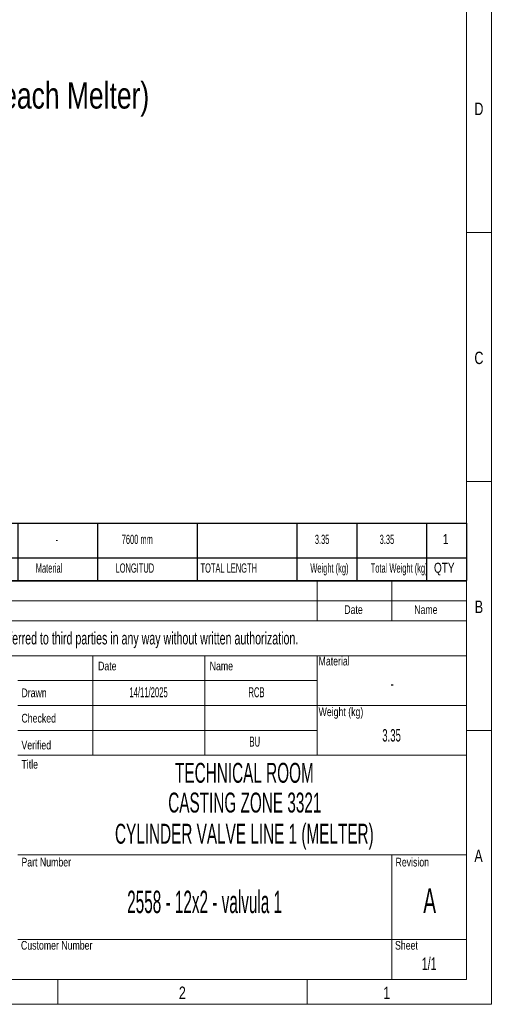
# Model space of a CAD drawing. Header units: millimetres. Extents: x 15 to 592, y 5 to 415.
# Tile 11 of 12: x 494 to 592, y 5 to 203. Entities that reach past the tile are written whole.
import ezdxf

# ---------------------------------------------------------------- set-up
doc = ezdxf.new("R2010")
doc.units = ezdxf.units.MM
doc.layers.add('COTAS', color=166, linetype='Continuous')
doc.layers.add('SLD-0', color=179, linetype='Continuous')
doc.styles.add('SLDTEXTSTYLE0', font='TXT', dxfattribs={"width": 0.75})
doc.styles.add('SLDTEXTSTYLE1', font='TXT', dxfattribs={"width": 0.574367})
doc.styles.add('SLDTEXTSTYLE2', font='TXT', dxfattribs={"width": 0.638186})
doc.styles.add('SLDTEXTSTYLE3', font='TXT', dxfattribs={"width": 0.510549})
doc.styles.add('SLDTEXTSTYLE4', font='TXT', dxfattribs={"width": 0.605})

# ---------------------------------------------------------------- blocks, each defined once
blk = doc.blocks.new('SW_TABLEANNOTATION_0')
at = {"layer": 'COTAS', "color": 0}
for p, q in [((0, 6.94), (0, 0)), ((0, 6.94), (7, 6.94)), ((7, 6.94), (7, 0)), ((7, 6.94), (15, 6.94)), ((15, 6.94), (15, 0)), ((15, 6.94), (90.05, 6.94)), ((90.05, 6.94), (90.05, 0)), ((90.05, 6.94), (106.05, 6.94)), ((106.05, 6.94), (106.05, 0)), ((106.05, 6.94), (126.05, 6.94)), ((126.05, 6.94), (126.05, 0)), ((126.05, 6.94), (146.05, 6.94)), ((146.05, 6.94), (146.05, 0)), ((146.05, 6.94), (158.05, 6.94)), ((158.05, 6.94), (158.05, 0)), ((158.05, 6.94), (172.05, 6.94)), ((172.05, 6.94), (172.05, 0)), ((172.05, 6.94), (180.09, 6.94)), ((180.09, 6.94), (180.09, 0)), ((0, 0), (0, -4.59)), ((0, 0), (7, 0)), ((7, 0), (7, -4.59)), ((7, 0), (15, 0)), ((15, 0), (15, -4.59)), ((15, 0), (90.05, 0)), ((90.05, 0), (90.05, -4.59)), ((90.05, 0), (106.05, 0)), ((106.05, 0), (106.05, -4.59)), ((106.05, 0), (126.05, 0)), ((126.05, 0), (126.05, -4.59)), ((126.05, 0), (146.05, 0)), ((146.05, 0), (146.05, -4.59)), ((146.05, 0), (158.05, 0)), ((158.05, 0), (158.05, -4.59)), ((158.05, 0), (172.05, 0)), ((172.05, 0), (172.05, -4.59)), ((172.05, 0), (180.09, 0)), ((180.09, 0), (180.09, -4.59)), ((0, -4.59), (7, -4.59)), ((7, -4.59), (15, -4.59)), ((15, -4.59), (90.05, -4.59)), ((90.05, -4.59), (106.05, -4.59)), ((106.05, -4.59), (126.05, -4.59)), ((126.05, -4.59), (146.05, -4.59)), ((146.05, -4.59), (158.05, -4.59)), ((158.05, -4.59), (172.05, -4.59)), ((172.05, -4.59), (180.09, -4.59))]:
    blk.add_line(p, q, dxfattribs=at)
at = {"layer": 'COTAS', "color": 0, "attachment_point": 1}
for s, insert, char_height, style in [('1', (2.81, 4.62), 1.85, 'SLDTEXTSTYLE4'), ('A', (10.18, 4.62), 1.85, 'SLDTEXTSTYLE4'), ('Pipe Ø12x2', (15.5, 4.62), 1.852, 'SLDTEXTSTYLE4'), ('7600 mm', (110.91, 4.62), 1.852, 'SLDTEXTSTYLE4'), ('3.35', (149.65, 4.62), 1.852, 'SLDTEXTSTYLE4'), ('3.35', (162.65, 4.62), 1.852, 'SLDTEXTSTYLE4'), ('1', (175.33, 4.75), 2, 'SLDTEXTSTYLE0'), ('-', (97.64, 4.62), 1.85, 'SLDTEXTSTYLE4'), ('Nº', (2.16, -1.14), 1.852, 'SLDTEXTSTYLE4'), ('Rev.', (8.46, -1.14), 1.852, 'SLDTEXTSTYLE4'), ('Description', (15.5, -1.14), 1.8521, 'SLDTEXTSTYLE4'), ('Material', (93.66, -1.14), 1.852, 'SLDTEXTSTYLE4'), ('LONGITUD', (109.67, -1.14), 1.852, 'SLDTEXTSTYLE4'), ('TOTAL LENGTH', (126.72, -1.14), 1.8521, 'SLDTEXTSTYLE4'), ('Weight (kg)', (148.74, -1.14), 1.8521, 'SLDTEXTSTYLE4'), ('Total Weight (kg)', (160.86, -1.14), 1.8521, 'SLDTEXTSTYLE4'), ('QTY', (173.55, -1.01), 2, 'SLDTEXTSTYLE0')]:
    blk.add_mtext(s, dxfattribs=dict(at, insert=insert, char_height=char_height, style=style))

msp = doc.modelspace()

# ---------------------------------------------------------------- linework, layer by layer
at = {"color": 7, "linetype": 'Continuous', "lineweight": 18}
for p, q in [((589, 415), (589, 5)), ((584, 410), (584, 10)), ((584, 160), (589, 160)), ((584, 110), (589, 110)), ((404, 90), (584, 90)), ((554, 90), (554, 82)), ((569, 90), (569, 82)), ((584, 90), (584, 10)), ((404, 86), (584, 86)), ((404, 82), (584, 82)), ((404, 75), (584, 75)), ((509, 75), (509, 55)), ((531.5, 75), (531.5, 55)), ((554, 75), (554, 70)), ((554, 70), (494, 70)), ((554, 70), (554, 65)), ((554, 65), (494, 65)), ((554, 65), (554, 60)), ((554, 65), (584, 65)), ((554, 60), (494, 60)), ((554, 60), (554, 55)), ((584, 60), (589, 60)), ((494, 55), (509, 55)), ((509, 55), (531.5, 55)), ((531.5, 55), (554, 55)), ((554, 55), (584, 55)), ((494, 35), (584, 35)), ((569, 35), (569, 10)), ((494, 18), (584, 18)), ((584, 10), (20, 10)), ((404, 10), (584, 10)), ((502, 10), (502, 5)), ((552, 10), (552, 5)), ((589, 5), (15, 5))]:
    msp.add_line(p, q, dxfattribs=at)

# ---------------------------------------------------------------- block references
at = {"layer": 'COTAS'}
msp.add_blockref('SW_TABLEANNOTATION_0', (403.91063, 94.67135), dxfattribs=at)

# ---------------------------------------------------------------- texts
at = {"color": 7, "linetype": 'Continuous', "lineweight": 0}
for s, insert, char_height, attachment_point, style in [('D', (586.47135, 186.06267), 2.5, 2, 'SLDTEXTSTYLE0'), ('C', (586.47396, 136.06267), 2.5, 2, 'SLDTEXTSTYLE0'), ('Date', (561.32058, 85.13631), 1.75, 2, 'SLDTEXTSTYLE0'), ('Name', (575.83281, 85.13631), 1.75, 2, 'SLDTEXTSTYLE0'), ('B', (586.4809, 86.06267), 2.5, 2, 'SLDTEXTSTYLE0'), ('Date', (510.07035, 73.81161), 1.75, 1, 'SLDTEXTSTYLE0'), ('Name', (532.46556, 73.81161), 1.75, 1, 'SLDTEXTSTYLE0'), ('Material', (554.31017, 74.79649), 1.75, 1, 'SLDTEXTSTYLE0'), ('Drawn', (494.70003, 68.42429), 1.75, 1, 'SLDTEXTSTYLE0'), ('Checked', (494.70003, 63.32744), 1.75, 1, 'SLDTEXTSTYLE0'), ('Weight (kg)', (554.31017, 64.62334), 1.75, 1, 'SLDTEXTSTYLE0'), ('Verified', (494.70003, 57.93582), 1.75, 1, 'SLDTEXTSTYLE0'), ('Title', (494.70003, 54.07419), 1.75, 1, 'SLDTEXTSTYLE0'), ('A', (586.40017, 36.06267), 2.5, 2, 'SLDTEXTSTYLE0'), ('Part Number', (494.70003, 34.42461), 1.75, 1, 'SLDTEXTSTYLE0'), ('Revision', (569.74402, 34.42461), 1.75, 1, 'SLDTEXTSTYLE0'), ('2558 - 12x2 - valvula 1', (531.45123, 27.81843), 4.5, 2, 'SLDTEXTSTYLE3'), ('Customer Number', (494.6026, 17.72408), 1.75, 1, 'SLDTEXTSTYLE0'), ('Sheet', (569.64658, 17.72408), 1.75, 1, 'SLDTEXTSTYLE0'), ('2', (526.97483, 8.56267), 2.5, 2, 'SLDTEXTSTYLE0'), ('1', (567.97483, 8.56267), 2.5, 2, 'SLDTEXTSTYLE0')]:
    msp.add_mtext(s, dxfattribs=dict(at, insert=insert, char_height=char_height, attachment_point=attachment_point, style=style))
at = {"layer": 'COTAS', "insert": (440.10307, 190.16438), "char_height": 5.2916667, "attachment_point": 1, "style": 'SLDTEXTSTYLE0'}
msp.add_mtext('QTY: 4 units (one for each Melter)', dxfattribs=at)
at = {"layer": 'SLD-0', "color": 7, "attachment_point": 2}
for s, insert, char_height, style in [('This drawing is property of INSERTEC. Must not be copied or transferred to third parties in any way without written authorization.', (489.52452, 79.76737), 2.5, 'SLDTEXTSTYLE2'), ('-', (569.09125, 70.67163), 2.5, 'SLDTEXTSTYLE1'), ('14/11/2025', (520.19939, 68.66294), 2, 'SLDTEXTSTYLE1'), ('RCB', (541.85295, 68.66294), 2, 'SLDTEXTSTYLE1'), ('3.35', (568.95465, 60.26743), 2.5, 'SLDTEXTSTYLE1'), ('BU', (541.51573, 58.74879), 2, 'SLDTEXTSTYLE1'), ('TECHNICAL ROOM', (539.43008, 53.48919), 4, 'SLDTEXTSTYLE1'), ('CASTING ZONE 3321', (539.51141, 47.51473), 4, 'SLDTEXTSTYLE1'), ('CYLINDER VALVE LINE 1 (MELTER)', (539.41307, 41.25275), 4, 'SLDTEXTSTYLE1'), ('A', (576.59481, 28.30463), 5, 'SLDTEXTSTYLE1'), ('1/1', (576.49515, 14.40205), 2.5, 'SLDTEXTSTYLE2')]:
    msp.add_mtext(s, dxfattribs=dict(at, insert=insert, char_height=char_height, style=style))

doc.saveas('drawing.dxf')
